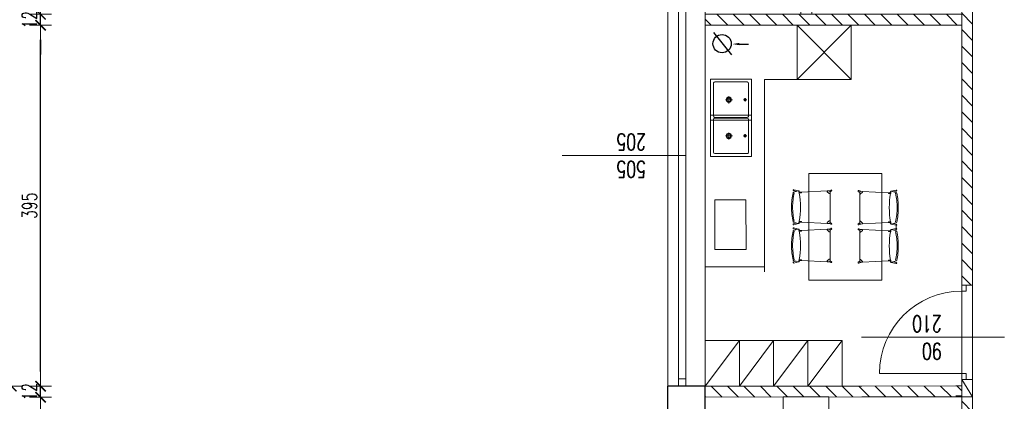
# Model space of a CAD drawing. Header units: millimetres. Extents: x -2948 to 78628, y 64669 to 215420.
# Tile 54 of 256: x 54255 to 55333, y 75556 to 75974. Entities that reach past the tile are written whole.
import ezdxf

# ---------------------------------------------------------------- set-up
doc = ezdxf.new("R2010")
doc.units = ezdxf.units.MM
for name, pattern in [('ACAD_ISO04W100', [30, 24, -3, 0, -3]), ('CENTER2', [1.125, 0.75, -0.125, 0.125, -0.125]), ('HIDDEN', [9.525, 6.35, -3.175])]:
    doc.linetypes.add(name, pattern=pattern)
for name, color, linetype, lineweight in [('1_OPIS_OKNA', 60, 'Continuous', 13), ('a_meble', 240, 'Continuous', 5), ('meble inst', 240, 'Continuous', 5), ('NOWE SCIANY', 3, 'Continuous', 13), ('OPIS', 2, 'Continuous', 13), ('osie', 91, 'ACAD_ISO04W100', 5), ('POMOC', 1, 'Continuous', 13), ('STOLARKA', 3, 'Continuous', 13), ('WYMIAR', 5, 'Continuous', 13), ('WYPOSAZENIE_SANITARNE', 122, 'Continuous', 5), ('ŚCIANY', 7, 'Continuous', 30)]:
    doc.layers.add(name, color=color, linetype=linetype, lineweight=lineweight)
doc.layers.add('wymiary', color=1, linetype='Continuous')
doc.styles.add('style2', font='romans.shx', dxfattribs={"width": 0.7})
doc.dimstyles.new('100', dxfattribs={"dimscale": 80, "dimtxt": 0.2, "dimasz": 0.2, "dimexe": 1.25, "dimexo": 0.625, "dimgap": 0.05, "dimtad": 1, "dimdec": 0, "dimdsep": 46, "dimlunit": 6, "dimtxsty": 'style2', "dimblk1": 'TICK', "dimblk2": 'TICK', "dimsah": 1, "dimcen": 0.2, "dimse1": 1, "dimse2": 1, "dimclrd": 256, "dimclrt": 2, "dimadec": 0, "dimazin": 0, "dimtfac": 1, "dimtdec": 0, "dimtix": 1, "dimtmove": 1, "dimatfit": 0, "dimldrblk": 'DOTSMALL', "dimfxl": 1, "dimtolj": 1, "dimtzin": 0, "dimarcsym": 0})
pattern_1 = [(135, (17962.765, -27595.734), (-8.9802561, -8.9802561), [])]

# ---------------------------------------------------------------- blocks, each defined once
blk = doc.blocks.new('TICK')
at = {"color": 5}
for p, q in [((0, -0.75), (0, 0.75)), ((-1, 0), (1, 0))]:
    blk.add_line(p, q, dxfattribs=at)
at = {"const_width": 0.1}
blk.add_lwpolyline([(-0.354, -0.354), (0.354, 0.354)], dxfattribs=at)
blk = doc.blocks.new('*D838')
at = {"layer": 'Defpoints', "color": 0, "ltscale": 2, "transparency": 16777216}
for p in [(54899.8, 76077.6), (54245.7, 75572.6), (54899.8, 75572.6)]:
    blk.add_point(p, dxfattribs=at)
at = {"layer": 'WYMIAR', "lineweight": -2, "ltscale": 2, "transparency": 16777216}
blk.add_line((54245.7, 76061.6), (54245.7, 75588.6), dxfattribs=at)
at = {"layer": 'WYMIAR', "lineweight": -2, "ltscale": 2, "transparency": 16777216, "xscale": 16, "yscale": 16, "zscale": 16}
for p, rotation in [((54245.7, 76077.6), 90), ((54245.7, 75572.6), 270)]:
    blk.add_blockref('TICK', p, dxfattribs=dict(at, rotation=rotation))
at = {"layer": 'WYMIAR', "color": 2, "ltscale": 2, "transparency": 16777216, "insert": (54233.7, 75825.1), "char_height": 16, "attachment_point": 5, "rotation": 90, "style": 'style2'}
blk.add_mtext('\\A1;505', dxfattribs=at)
blk = doc.blocks.new('_DotSmall')
at = {"layer": 'OPIS', "color": 0, "const_width": 0.5}
blk.add_lwpolyline([(-0.0625, 0, 1), (0.0625, 0, 1)], format="xyb", close=True, dxfattribs=at)
blk = doc.blocks.new('*D839')
at = {"layer": 'Defpoints', "color": 0, "ltscale": 2, "transparency": 16777216}
for p in [(54899.8, 75572.6), (54245.7, 75475.6), (54899.8, 75475.6)]:
    blk.add_point(p, dxfattribs=at)
at = {"layer": 'WYMIAR', "lineweight": -2, "ltscale": 2, "transparency": 16777216}
blk.add_line((54245.7, 75556.6), (54245.7, 75491.6), dxfattribs=at)
at = {"layer": 'WYMIAR', "lineweight": -2, "ltscale": 2, "transparency": 16777216, "xscale": 16, "yscale": 16, "zscale": 16}
for p, rotation in [((54245.7, 75572.6), 90), ((54245.7, 75475.6), 270)]:
    blk.add_blockref('TICK', p, dxfattribs=dict(at, rotation=rotation))
at = {"layer": 'WYMIAR', "color": 2, "ltscale": 2, "transparency": 16777216, "insert": (54233.7, 75524.1), "char_height": 16, "attachment_point": 5, "rotation": 90, "style": 'style2'}
blk.add_mtext('\\A1;97', dxfattribs=at)
blk = doc.blocks.new('umywalka Starck X 57x57 rzut')
for p, q in [((8123.9, 1956.5, 0), (8123.9, 1911.5, 0)), ((8125.9, 1958.5, 0), (8170.9, 1958.5, 0)), ((8172.9, 1956.5, 0), (8172.9, 1911.5, 0)), ((8125.9, 1909.5, 0), (8170.9, 1909.5, 0))]:
    blk.add_line(p, q)
at = {"elevation": 0}
blk.add_lwpolyline([(8176.9, 1961.8, 0.414214), (8176.2, 1962.5), (8120.6, 1962.5, 0.414214), (8119.9, 1961.8), (8119.9, 1906.2, 0.414214), (8120.6, 1905.5), (8176.2, 1905.5, 0.414214), (8176.9, 1906.2)], format="xyb", close=True, dxfattribs=at)
blk.add_circle((8148.4, 1953.5, 0), 1.75)
at = {"linetype": 'Continuous'}
for radius in [3.75, 2.6]:
    blk.add_circle((8148.4, 1931, 0), radius, dxfattribs=at)
for centre, start, end in [((8125.9, 1956.5, 0), 90, 180), ((8170.9, 1956.5, 0), 0, 90), ((8125.9, 1911.5, 0), 180, 270), ((8170.9, 1911.5, 0), 270, 0)]:
    blk.add_arc(centre, 2, start, end)
at = {"layer": 'osie', "linetype": 'CENTER2', "ltscale": 5}
for p, q in [((8150.7, 1953.5, 0), (8146, 1953.5, 0)), ((8148.4, 1955.9, 0), (8148.4, 1951.2, 0)), ((8143.3, 1931, 0), (8153.3, 1931, 0)), ((8148.4, 1935.9, 0), (8148.4, 1926.1, 0))]:
    blk.add_line(p, q, dxfattribs=at)
blk = doc.blocks.new('A$C25880EC6')
for p, q in [((22.7, 69.5), (24.2, 63)), ((24.1, 69.9), (25, 66.2)), ((26.2, 69.9), (24.3, 63.3)), ((67.1, 69.9), (69.1, 63.3)), ((69.3, 69.9), (68.3, 66.2)), ((70.7, 69.5), (69.2, 63)), ((75, 69.7), (70.7, 69.7)), ((75.1, 69.5), (76.5, 63)), ((76.4, 69.9), (77.4, 66.2)), ((78.6, 69.9), (76.6, 63.3)), ((119.5, 69.9), (121.4, 63.3)), ((121.7, 69.9), (120.7, 66.2)), ((123, 69.5), (121.5, 63)), ((26.2, 59), (24.4, 23.7)), ((25, 61.9), (25.6, 61.8)), ((26.3, 60.9), (26.2, 59)), ((26.2, 59), (26.7, 59)), ((27.2, 59.5), (27.3, 61.9)), ((27.3, 61.9), (27.3, 62.1)), ((66, 61.9), (66, 62.1)), ((66.2, 59.5), (66, 61.9)), ((67.1, 59), (66.7, 59)), ((67.1, 60.9), (67.2, 59)), ((67.2, 59), (69, 23.7)), ((68.4, 61.9), (67.7, 61.8)), ((78.5, 59), (76.7, 23.7)), ((77.3, 61.9), (78, 61.8)), ((78.6, 60.9), (78.5, 59)), ((78.6, 59), (79, 59)), ((79.6, 59.5), (79.7, 61.9)), ((79.7, 61.9), (79.7, 62.1)), ((118.4, 61.9), (118.4, 62.1)), ((118.5, 59.5), (118.4, 61.9)), ((119.5, 59), (119, 59)), ((119.4, 60.9), (119.5, 59)), ((119.5, 59), (121.3, 23.7)), ((120.7, 61.9), (120.1, 61.8)), ((0, -50), (0, 50)), ((0, 50), (145.7, 50)), ((145.7, -50), (145.7, 50)), ((23.2, 18.5), (24.2, 21.1)), ((24.4, 23.7), (24.3, 21.2)), ((24.4, 23.7), (25.2, 23.6)), ((24.4, 23.7), (25.2, 23.6)), ((24.5, 17.8), (25.8, 19.7)), ((25.5, 23.5), (27.9, 20.9)), ((25.5, 23.5), (27.9, 20.9)), ((25.9, 19.8), (28.1, 19.8)), ((28.1, 20.6), (28.1, 19.8)), ((28.1, 20.6), (28.1, 19.8)), ((28.1, 19.8), (46.7, 19.8)), ((65.3, 19.8), (46.7, 19.8)), ((65.3, 20.6), (65.3, 19.8)), ((65.3, 20.6), (65.3, 19.8)), ((67.4, 19.8), (65.3, 19.8)), ((67.8, 23.5), (65.4, 20.9)), ((67.8, 23.5), (65.4, 20.9)), ((68.9, 17.8), (67.6, 19.7)), ((69, 23.7), (68.2, 23.6)), ((69, 23.7), (68.2, 23.6)), ((69, 23.7), (69.1, 21.2)), ((70.1, 18.5), (69.1, 21.1)), ((75.6, 18.5), (76.6, 21.1)), ((76.7, 23.7), (76.6, 21.2)), ((76.7, 23.7), (77.5, 23.6)), ((76.7, 23.7), (77.5, 23.6)), ((76.8, 17.8), (78.1, 19.7)), ((77.9, 23.5), (80.3, 20.9)), ((77.9, 23.5), (80.3, 20.9)), ((78.3, 19.8), (80.4, 19.8)), ((80.4, 20.6), (80.4, 19.8)), ((80.4, 20.6), (80.4, 19.8)), ((80.4, 19.8), (99, 19.8)), ((117.6, 19.8), (99, 19.8)), ((117.6, 20.6), (117.6, 19.8)), ((117.6, 20.6), (117.6, 19.8)), ((119.8, 19.8), (117.6, 19.8)), ((120.2, 23.5), (117.8, 20.9)), ((120.2, 23.5), (117.8, 20.9)), ((121.3, 17.8), (119.9, 19.7)), ((121.3, 23.7), (120.5, 23.6)), ((121.3, 23.7), (120.5, 23.6)), ((121.3, 23.7), (121.5, 21.2)), ((122.5, 18.5), (121.5, 21.1)), ((23.9, -19.5), (24.9, -22.2)), ((25, -24.8), (24.9, -22.3)), ((25, -24.8), (25.8, -24.7)), ((25, -24.8), (25.8, -24.7)), ((26.8, -60.1), (25, -24.8)), ((25.1, -18.9), (26.4, -20.8)), ((26.2, -24.6), (28.6, -22)), ((26.2, -24.6), (28.6, -22)), ((26.6, -20.9), (28.7, -20.9)), ((28.7, -20.9), (47.3, -20.9)), ((28.7, -21.7), (28.7, -20.9)), ((28.7, -21.7), (28.7, -20.9)), ((65.9, -20.9), (47.3, -20.9)), ((68.1, -20.9), (65.9, -20.9)), ((65.9, -21.7), (65.9, -20.9)), ((65.9, -21.7), (65.9, -20.9)), ((68.5, -24.6), (66.1, -22)), ((68.5, -24.6), (66.1, -22)), ((67.8, -60.1), (69.6, -24.8)), ((69.5, -18.9), (68.2, -20.8)), ((69.6, -24.8), (68.8, -24.7)), ((69.6, -24.8), (68.8, -24.7)), ((69.6, -24.8), (69.7, -22.3)), ((70.8, -19.5), (69.8, -22.2)), ((76.2, -19.5), (77.2, -22.2)), ((77.4, -24.8), (77.2, -22.3)), ((77.4, -18.9), (78.8, -20.8)), ((77.4, -24.8), (78.2, -24.7)), ((77.4, -24.8), (78.2, -24.7)), ((79.2, -60.1), (77.4, -24.8)), ((78.5, -24.6), (80.9, -22)), ((78.5, -24.6), (80.9, -22)), ((78.9, -20.9), (81.1, -20.9)), ((81.1, -20.9), (99.7, -20.9)), ((81.1, -21.7), (81.1, -20.9)), ((81.1, -21.7), (81.1, -20.9)), ((118.3, -20.9), (99.7, -20.9)), ((120.4, -20.9), (118.3, -20.9)), ((118.3, -21.7), (118.3, -20.9)), ((118.3, -21.7), (118.3, -20.9)), ((120.8, -24.6), (118.4, -22)), ((120.8, -24.6), (118.4, -22)), ((120.2, -60.1), (122, -24.8)), ((121.9, -18.9), (120.6, -20.8)), ((122, -24.8), (121.2, -24.7)), ((122, -24.8), (121.2, -24.7)), ((122, -24.8), (122.1, -22.3)), ((123.1, -19.5), (122.1, -22.2)), ((145.7, -50), (0, -50)), ((23.3, -70.6), (24.8, -64.1)), ((24.7, -71), (25.6, -67.2)), ((26.9, -71), (24.9, -64.4)), ((25.6, -63), (26.3, -62.8)), ((26.8, -60.1), (27.3, -60.1)), ((26.9, -62), (26.8, -60.1)), ((27.8, -60.5), (28, -63)), ((28, -63), (28, -63.2)), ((66.8, -60.5), (66.7, -63)), ((66.7, -63), (66.7, -63.2)), ((67.8, -60.1), (67.3, -60.1)), ((67.7, -62), (67.8, -60.1)), ((67.8, -71), (69.7, -64.4)), ((69, -63), (68.4, -62.8)), ((69.9, -71), (69, -67.2)), ((71.3, -70.6), (69.8, -64.1)), ((75.7, -70.6), (77.2, -64.1)), ((77, -71), (78, -67.2)), ((79.2, -71), (77.3, -64.4)), ((78, -63), (78.6, -62.8)), ((79.2, -60.1), (79.7, -60.1)), ((79.3, -62), (79.2, -60.1)), ((80.2, -60.5), (80.3, -63)), ((80.3, -63), (80.3, -63.2)), ((119.1, -60.5), (119, -63)), ((119, -63), (119, -63.2)), ((120.1, -60.1), (119.7, -60.1)), ((120.1, -62), (120.2, -60.1)), ((120.1, -71), (122.1, -64.4)), ((121.4, -63), (120.7, -62.8)), ((122.3, -71), (121.3, -67.2)), ((123.6, -70.6), (122.2, -64.1))]:
    blk.add_line(p, q)
for centre, radius, start, end in [((23.4, 69.7), 0.7, 14.5105, 194.5105), ((26.9, 69.6), 0.756, 102.6049, 165.0833), ((46.7, -18.7), 91.3, 90, 102.6049), ((46.7, -20.3), 91.3, 90, 102.3944), ((46.7, -18.7), 91.3, 77.3951, 90), ((46.7, -20.3), 91.3, 77.6056, 90), ((66.4, 69.6), 0.756, 14.9167, 77.3951), ((70, 69.7), 0.7, 345.4895, 165.4895), ((75.7, 69.7), 0.7, 14.5105, 194.5105), ((79.3, 69.6), 0.756, 102.6049, 165.0833), ((99, -18.7), 91.3, 90, 102.6049), ((99, -20.3), 91.3, 90, 102.3944), ((99, -18.7), 91.3, 77.3951, 90), ((99, -20.3), 91.3, 77.6056, 90), ((118.8, 69.6), 0.756, 14.9167, 77.3951), ((122.3, 69.7), 0.7, 345.4895, 165.4895), ((24.8, 63.2), 0.5, 163.586, 211.1782), ((27.3, 72.6), 10.4, 256.1504, 268.603), ((25.5, 61), 0.8, 357.086, 79.7695), ((26.7, 59.5), 0.5, 267.0298, 357.086), ((46.7, 164.7), 104.5, 259.3338, 280.6662), ((66.7, 59.5), 0.5, 182.914, 272.9702), ((66, 72.6), 10.4, 271.397, 283.8496), ((67.9, 61), 0.8, 100.2305, 182.914), ((68.6, 63.2), 0.5, 328.8218, 16.414), ((77.1, 63.2), 0.5, 163.586, 211.1782), ((79.7, 72.6), 10.4, 256.1504, 268.603), ((77.8, 61), 0.8, 357.086, 79.7695), ((79.1, 59.5), 0.5, 267.0298, 357.086), ((99, 164.7), 104.5, 259.3338, 280.6662), ((119, 59.5), 0.5, 182.914, 272.9702), ((118.4, 72.6), 10.4, 271.397, 283.8496), ((120.2, 61), 0.8, 100.2305, 182.914), ((121, 63.2), 0.5, 328.8218, 16.414), ((23.9, 18.2), 0.7, 155.8771, 324.9714), ((24.1, 21.2), 0.2, 339.3772, 357.0298), ((25.2, 23.1), 0.5, 43.5149, 87.0298), ((25.2, 23.1), 0.5, 43.5149, 87.0298), ((25.9, 19.6), 0.2, 90, 145.097), ((27.6, 20.6), 0.5, 0, 43.5149), ((27.6, 20.6), 0.5, 0, 43.5149), ((65.8, 20.6), 0.5, 136.4851, 180), ((65.8, 20.6), 0.5, 136.4851, 180), ((67.4, 19.6), 0.2, 34.903, 90), ((68.2, 23.1), 0.5, 92.9702, 136.4851), ((68.2, 23.1), 0.5, 92.9702, 136.4851), ((69.5, 18.2), 0.7, 215.0286, 24.1229), ((69.3, 21.2), 0.2, 182.9702, 200.6228), ((76.2, 18.2), 0.7, 155.8771, 324.9714), ((76.4, 21.2), 0.2, 339.3772, 357.0298), ((77.5, 23.1), 0.5, 43.5149, 87.0298), ((77.5, 23.1), 0.5, 43.5149, 87.0298), ((78.3, 19.6), 0.2, 90, 145.097), ((79.9, 20.6), 0.5, 0, 43.5149), ((79.9, 20.6), 0.5, 0, 43.5149), ((118.1, 20.6), 0.5, 136.4851, 180), ((118.1, 20.6), 0.5, 136.4851, 180), ((119.8, 19.6), 0.2, 34.903, 90), ((120.6, 23.1), 0.5, 92.9702, 136.4851), ((120.6, 23.1), 0.5, 92.9702, 136.4851), ((121.8, 18.2), 0.7, 215.0286, 24.1229), ((121.7, 21.2), 0.2, 182.9702, 200.6228), ((24.5, -19.3), 0.7, 35.0286, 204.1229), ((24.7, -22.3), 0.2, 2.9702, 20.6228), ((25.8, -24.2), 0.5, 272.9702, 316.4851), ((25.8, -24.2), 0.5, 272.9702, 316.4851), ((26.6, -20.7), 0.2, 214.903, 270), ((28.2, -21.7), 0.5, 316.4851, 0), ((28.2, -21.7), 0.5, 316.4851, 0), ((66.4, -21.7), 0.5, 180, 223.5149), ((66.4, -21.7), 0.5, 180, 223.5149), ((68.1, -20.7), 0.2, 270, 325.097), ((68.8, -24.2), 0.5, 223.5149, 267.0298), ((68.8, -24.2), 0.5, 223.5149, 267.0298), ((70.1, -19.3), 0.7, 335.8771, 144.9714), ((69.9, -22.3), 0.2, 159.3772, 177.0298), ((76.9, -19.3), 0.7, 35.0286, 204.1229), ((77, -22.3), 0.2, 2.9702, 20.6228), ((78.1, -24.2), 0.5, 272.9702, 316.4851), ((78.1, -24.2), 0.5, 272.9702, 316.4851), ((78.9, -20.7), 0.2, 214.903, 270), ((80.6, -21.7), 0.5, 316.4851, 0), ((80.6, -21.7), 0.5, 316.4851, 0), ((118.8, -21.7), 0.5, 180, 223.5149), ((118.8, -21.7), 0.5, 180, 223.5149), ((120.4, -20.7), 0.2, 270, 325.097), ((121.2, -24.2), 0.5, 223.5149, 267.0298), ((121.2, -24.2), 0.5, 223.5149, 267.0298), ((122.5, -19.3), 0.7, 335.8771, 144.9714), ((122.3, -22.3), 0.2, 159.3772, 177.0298), ((25.4, -64.2), 0.5, 148.8218, 196.414), ((28, -73.7), 10.4, 91.397, 103.8496), ((26.1, -62.1), 0.8, 280.2305, 2.914), ((27.3, -60.6), 0.5, 2.914, 92.9702), ((47.3, -165.8), 104.5, 79.3338, 100.6662), ((67.3, -60.6), 0.5, 87.0298, 177.086), ((66.7, -73.7), 10.4, 76.1504, 88.603), ((68.5, -62.1), 0.8, 177.086, 259.7695), ((69.2, -64.2), 0.5, 343.586, 31.1782), ((77.7, -64.2), 0.5, 148.8218, 196.414), ((80.3, -73.7), 10.4, 91.397, 103.8496), ((78.5, -62.1), 0.8, 280.2305, 2.914), ((79.7, -60.6), 0.5, 2.914, 92.9702), ((99.7, -165.8), 104.5, 79.3338, 100.6662), ((119.6, -60.6), 0.5, 87.0298, 177.086), ((119, -73.7), 10.4, 76.1504, 88.603), ((120.9, -62.1), 0.8, 177.086, 259.7695), ((121.6, -64.2), 0.5, 343.586, 31.1782), ((24, -70.8), 0.7, 165.4895, 345.4895), ((27.6, -70.7), 0.756, 194.9167, 257.3951), ((47.3, 17.6), 91.3, 257.3951, 270), ((47.3, 19.2), 91.3, 257.6056, 270), ((47.3, 19.2), 91.3, 270, 282.3944), ((47.3, 17.6), 91.3, 270, 282.6049), ((67.1, -70.7), 0.756, 282.6049, 345.0833), ((70.6, -70.8), 0.7, 194.5105, 14.5105), ((76.4, -70.8), 0.7, 165.4895, 345.4895), ((79.9, -70.7), 0.756, 194.9167, 257.3951), ((99.7, 17.6), 91.3, 257.3951, 270), ((99.7, 19.2), 91.3, 257.6056, 270), ((99.7, 19.2), 91.3, 270, 282.3944), ((99.7, 17.6), 91.3, 270, 282.6049), ((119.4, -70.7), 0.756, 282.6049, 345.0833), ((123, -70.8), 0.7, 194.5105, 14.5105)]:
    blk.add_arc(centre, radius, start, end)
at = {"extrusion": (0, 0, -1)}
for centre, major_axis, ratio, start_param, end_param in [((25, 63), (0, 1.1), 0.727273, 3.141593, 4.712389), ((24.9, 63.6), (0, 1.1), 0.727273, 3.281456, 4.018429), ((27, 62.1), (0.305, 0), 0.306923, -1.406459, 0.051116), ((77.3, 63), (0, 1.1), 0.727273, 3.141593, 4.712389), ((77.3, 63.6), (0, 1.1), 0.727273, 3.281456, 4.018429), ((79.4, 62.1), (0.305, 0), 0.306923, -1.406459, 0.051116), ((25.2, 20.8), (-0.778, 0.778), 0.727273, 3.663256, 4.730066), ((68.2, 20.8), (0.736, 0.817), 0.727273, 0.765622, 1.588473), ((77.5, 20.8), (-0.778, 0.778), 0.727273, 3.663256, 4.730066), ((120.5, 20.8), (0.736, 0.817), 0.727273, 0.765622, 1.588473), ((25.8, -21.9), (0.736, 0.817), 0.727273, 3.907214, 4.730066), ((68.8, -21.9), (-0.778, 0.778), 0.727273, 0.521663, 1.588473), ((78.2, -21.9), (0.736, 0.817), 0.727273, 3.907214, 4.730066), ((121.1, -21.9), (-0.778, 0.778), 0.727273, 0.521663, 1.588473), ((67, -63.2), (-0.305, 0), 0.306923, -1.406459, 0.051116), ((69, -64.1), (0, 1.1), 0.727273, 0, 1.570796), ((69.1, -64.7), (0, 1.1), 0.727273, 0.139864, 0.876837), ((119.3, -63.2), (-0.305, 0), 0.306923, -1.406459, 0.051116), ((121.4, -64.1), (0, 1.1), 0.727273, 0, 1.570796), ((121.4, -64.7), (0, 1.1), 0.727273, 0.139864, 0.876837)]:
    blk.add_ellipse(centre, major_axis=major_axis, ratio=ratio, start_param=start_param, end_param=end_param, dxfattribs=at)
for centre, major_axis, ratio, start_param, end_param in [((66.3, 62.1), (-0.305, 0), 0.306923, -1.406459, 0.051116), ((68.4, 63), (0, 1.1), 0.727273, 3.141593, 4.712389), ((68.4, 63.6), (0, 1.1), 0.727273, 3.281456, 4.018429), ((118.7, 62.1), (-0.305, 0), 0.306923, -1.406459, 0.051116), ((120.7, 63), (0, 1.1), 0.727273, 3.141593, 4.712389), ((120.8, 63.6), (0, 1.1), 0.727273, 3.281456, 4.018429), ((25.2, 20.8), (-0.736, 0.817), 0.727273, 0.765622, 1.588473), ((68.2, 20.8), (0.778, 0.778), 0.727273, 3.663256, 4.730066), ((77.6, 20.8), (-0.736, 0.817), 0.727273, 0.765622, 1.588473), ((120.5, 20.8), (0.778, 0.778), 0.727273, 3.663256, 4.730066), ((25.8, -21.9), (0.778, 0.778), 0.727273, 0.521663, 1.588473), ((68.8, -21.9), (-0.736, 0.817), 0.727273, 3.907214, 4.730066), ((78.2, -21.9), (0.778, 0.778), 0.727273, 0.521663, 1.588473), ((121.1, -21.9), (-0.736, 0.817), 0.727273, 3.907214, 4.730066), ((25.6, -64.1), (0, 1.1), 0.727273, 0, 1.570796), ((25.6, -64.7), (0, 1.1), 0.727273, 0.139864, 0.876837), ((27.7, -63.2), (0.305, 0), 0.306923, -1.406459, 0.051116), ((78, -64.1), (0, 1.1), 0.727273, 0, 1.570796), ((77.9, -64.7), (0, 1.1), 0.727273, 0.139864, 0.876837), ((80, -63.2), (0.305, 0), 0.306923, -1.406459, 0.051116)]:
    blk.add_ellipse(centre, major_axis=major_axis, ratio=ratio, start_param=start_param, end_param=end_param)
blk = doc.blocks.new('*D915')
at = {"layer": 'Defpoints', "color": 0, "ltscale": 2, "transparency": 16777216}
for p in [(54206.5, 80362.6), (54948.5, 80362.6), (54948.5, 70695.6)]:
    blk.add_point(p, dxfattribs=at)
at = {"layer": 'WYMIAR', "lineweight": -2, "ltscale": 2, "transparency": 16777216}
blk.add_line((54206.5, 70711.6), (54206.5, 80346.6), dxfattribs=at)
at = {"layer": 'WYMIAR', "lineweight": -2, "ltscale": 2, "transparency": 16777216, "xscale": 16, "yscale": 16, "zscale": 16}
for p, rotation in [((54206.5, 80362.6), 90.00020786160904), ((54206.5, 70695.6), 270.0002078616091)]:
    blk.add_blockref('TICK', p, dxfattribs=dict(at, rotation=rotation))
at = {"layer": 'WYMIAR', "color": 2, "ltscale": 2, "transparency": 16777216, "insert": (54194.1, 75529.1), "char_height": 16, "attachment_point": 5, "rotation": 90.0002, "style": 'style2'}
blk.add_mtext('\\A1;9\xa0667', dxfattribs=at)
blk = doc.blocks.new('*D1104')
at = {"layer": 'Defpoints', "color": 0, "ltscale": 2, "transparency": 16777216}
for p in [(54277.7, 75560.6), (55005.5, 75560.6), (55015.9, 74347.6)]:
    blk.add_point(p, dxfattribs=at)
at = {"layer": 'WYMIAR', "lineweight": -2, "ltscale": 2, "transparency": 16777216}
blk.add_line((54277.7, 74363.6), (54277.7, 75544.6), dxfattribs=at)
at = {"layer": 'WYMIAR', "lineweight": -2, "ltscale": 2, "transparency": 16777216, "xscale": 16, "yscale": 16, "zscale": 16}
for p, rotation in [((54277.7, 75560.6), 90), ((54277.7, 74347.6), 270)]:
    blk.add_blockref('TICK', p, dxfattribs=dict(at, rotation=rotation))
at = {"layer": 'WYMIAR', "color": 2, "ltscale": 2, "transparency": 16777216, "insert": (54265.7, 74954.1), "char_height": 16, "attachment_point": 5, "rotation": 90, "style": 'style2'}
blk.add_mtext('\\A1;1\xa0213', dxfattribs=at)
blk = doc.blocks.new('*D1131')
at = {"layer": 'Defpoints', "color": 0, "ltscale": 2, "transparency": 16777216}
for p in [(54277.7, 75572.6), (54990.5, 75572.6), (54990.5, 75560.6)]:
    blk.add_point(p, dxfattribs=at)
at = {"layer": 'WYMIAR', "lineweight": -2, "ltscale": 2, "transparency": 16777216}
for p, q in [((54277.7, 75588.6), (54277.7, 75604.6)), ((54277.7, 75560.6), (54277.7, 75572.6)), ((54277.7, 75544.6), (54277.7, 75528.6))]:
    blk.add_line(p, q, dxfattribs=at)
at = {"layer": 'WYMIAR', "lineweight": -2, "ltscale": 2, "transparency": 16777216, "xscale": 16, "yscale": 16, "zscale": 16}
for p, rotation in [((54277.7, 75572.6), 270), ((54277.7, 75560.6), 90)]:
    blk.add_blockref('TICK', p, dxfattribs=dict(at, rotation=rotation))
at = {"layer": 'WYMIAR', "color": 2, "ltscale": 2, "transparency": 16777216, "insert": (54265.7, 75566.6), "char_height": 16, "attachment_point": 5, "rotation": 90, "style": 'style2'}
blk.add_mtext('\\A1;12', dxfattribs=at)
blk = doc.blocks.new('*D1132')
at = {"layer": 'Defpoints', "color": 0, "ltscale": 2, "transparency": 16777216}
for p in [(54277.7, 75967.6), (55005.5, 75967.6), (54990.5, 75572.6)]:
    blk.add_point(p, dxfattribs=at)
at = {"layer": 'WYMIAR', "lineweight": -2, "ltscale": 2, "transparency": 16777216}
blk.add_line((54277.7, 75588.6), (54277.7, 75951.6), dxfattribs=at)
at = {"layer": 'WYMIAR', "lineweight": -2, "ltscale": 2, "transparency": 16777216, "xscale": 16, "yscale": 16, "zscale": 16}
for p, rotation in [((54277.7, 75967.6), 90), ((54277.7, 75572.6), 270)]:
    blk.add_blockref('TICK', p, dxfattribs=dict(at, rotation=rotation))
at = {"layer": 'WYMIAR', "color": 2, "ltscale": 2, "transparency": 16777216, "insert": (54265.7, 75770.1), "char_height": 16, "attachment_point": 5, "rotation": 90, "style": 'style2'}
blk.add_mtext('\\A1;395', dxfattribs=at)
blk = doc.blocks.new('*D1133')
at = {"layer": 'Defpoints', "color": 0, "ltscale": 2, "transparency": 16777216}
for p in [(54277.7, 75979.6), (54990.5, 75979.6), (54990.5, 75967.6)]:
    blk.add_point(p, dxfattribs=at)
at = {"layer": 'WYMIAR', "lineweight": -2, "ltscale": 2, "transparency": 16777216}
for p, q in [((54277.7, 75995.6), (54277.7, 76011.6)), ((54277.7, 75967.6), (54277.7, 75979.6)), ((54277.7, 75951.6), (54277.7, 75935.6))]:
    blk.add_line(p, q, dxfattribs=at)
at = {"layer": 'WYMIAR', "lineweight": -2, "ltscale": 2, "transparency": 16777216, "xscale": 16, "yscale": 16, "zscale": 16}
for p, rotation in [((54277.7, 75979.6), 270), ((54277.7, 75967.6), 90)]:
    blk.add_blockref('TICK', p, dxfattribs=dict(at, rotation=rotation))
at = {"layer": 'WYMIAR', "color": 2, "ltscale": 2, "transparency": 16777216, "insert": (54265.7, 75973.6), "char_height": 16, "attachment_point": 5, "rotation": 90, "style": 'style2'}
blk.add_mtext('\\A1;12', dxfattribs=at)
blk = doc.blocks.new('*D1134')
at = {"layer": 'Defpoints', "color": 0, "ltscale": 2, "transparency": 16777216}
for p in [(54277.7, 76129.6), (55005.5, 76129.6), (54990.5, 75979.6)]:
    blk.add_point(p, dxfattribs=at)
at = {"layer": 'WYMIAR', "lineweight": -2, "ltscale": 2, "transparency": 16777216}
blk.add_line((54277.7, 75995.6), (54277.7, 76113.6), dxfattribs=at)
at = {"layer": 'WYMIAR', "lineweight": -2, "ltscale": 2, "transparency": 16777216, "xscale": 16, "yscale": 16, "zscale": 16}
for p, rotation in [((54277.7, 76129.6), 90), ((54277.7, 75979.6), 270)]:
    blk.add_blockref('TICK', p, dxfattribs=dict(at, rotation=rotation))
at = {"layer": 'WYMIAR', "color": 2, "ltscale": 2, "transparency": 16777216, "insert": (54265.7, 76054.6), "char_height": 16, "attachment_point": 5, "rotation": 90, "style": 'style2'}
blk.add_mtext('\\A1;150', dxfattribs=at)

msp = doc.modelspace()

# ---------------------------------------------------------------- hatches: boundary and pattern name
at = {"layer": 'NOWE SCIANY', "ltscale": 2, "true_color": 0x33a319, "transparency": 33554687}
h = msp.add_hatch(dxfattribs=at)
h.set_pattern_fill('ANSI31', color=84, scale=4)
h.set_pattern_definition(pattern_1)
h.paths.add_polyline_path([(55286.5, 76725.3), (55286.5, 76701.7), (55286.5, 76304.6), (55298.5, 76304.6), (55298.5, 76725.3)])
h.paths.add_polyline_path([(55280, 76321.6), (55280, 76316.6), (55279.9, 76316.6), (55279.8, 76309.6), (55286.5, 76309.6), (55286.5, 76317.2), (55286.5, 76321.6)])
h.paths.add_polyline_path([(55286.5, 75984.6), (55286.5, 75683.1), (55298.5, 75683.1), (55298.5, 75984.6)])
h.paths.add_polyline_path([(55005.5, 75572.6), (55005.5, 75560.6), (55286.5, 75561.3), (55286.5, 75572.8)])
h = msp.add_hatch(dxfattribs=at)
h.set_pattern_fill('ANSI31', color=84, scale=4)
h.set_pattern_definition(pattern_1)
h.paths.add_polyline_path([(55005.5, 75979.6), (55005.5, 75967.6), (55286.5, 75967.6), (55286.5, 75972.6), (55286.5, 75979.6), (55122.5, 75979.6), (55110.5, 75979.6)])
edge = h.paths.add_edge_path()
edge.add_line((55005.5, 76321.6), (55005.5, 76309.6))
edge.add_line((55005.5, 76309.6), (55038, 76309.6))
edge.add_arc((55039.2, 76306.9), 3, 90.0293, 114.6441, ccw=False)
edge.add_line((55039.2, 76309.9), (55073.4, 76309.9))
edge.add_arc((55073.4, 76306.9), 3, 64.5672, 90.0293, ccw=False)
edge.add_line((55074.7, 76309.6), (55123.5, 76309.6))
edge.add_line((55123.5, 76309.6), (55286.5, 76309.6))
edge.add_line((55286.5, 76309.6), (55286.5, 76321.6))
edge.add_line((55286.5, 76321.6), (55005.5, 76321.6))
at = {"layer": 'NOWE SCIANY', "linetype": 'HIDDEN', "ltscale": 2, "true_color": 0x33a319, "transparency": 33554687}
h = msp.add_hatch(dxfattribs=at)
h.set_pattern_fill('ANSI31', color=84, scale=4)
h.set_pattern_definition([(135, (24138.385, -24138.12), (-8.9802561, -8.9802561), [])])
h.paths.add_polyline_path([(55286.5, 75561), (55286.9, 75468.8), (55298.9, 75468.8), (55298.5, 75561)])

# ---------------------------------------------------------------- linework, layer by layer
for p, q in [((55014.5, 75959.5), (55034.3, 75935.3)), ((55043.1, 75947), (55053, 75947))]:
    msp.add_line(p, q)
msp.add_circle((55024.1, 75947.4), 10)
msp.add_solid([(55043.1, 75945.7), (55043.1, 75948.3), (55035.3, 75947)])
at = {"layer": '1_OPIS_OKNA'}
msp.add_line((54984.5, 75825.1), (54848.9, 75825.1), dxfattribs=at)
at = {"layer": 'a_meble'}
msp.add_lwpolyline([(55140.9, 75513.6), (55140.9, 75561), (55090.9, 75561), (55090.9, 75441), (55140.9, 75441.1), (55140.9, 75513.6)], dxfattribs=at)
at = {"layer": 'meble inst', "lineweight": 5, "ltscale": 0.02}
for p, q in [((55165.6, 75908.4), (55106.4, 75967.6)), ((55165.6, 75967.6), (55106.4, 75908.4)), ((55070.5, 75908.4), (55070.5, 75697.9)), ((55165.6, 75908.4), (55070.5, 75908.4)), ((55070.5, 75703.3), (55005.5, 75703.3))]:
    msp.add_line(p, q, dxfattribs=at)
msp.add_lwpolyline([(55106.4, 75908.4), (55106.4, 75967.6), (55165.6, 75967.6), (55165.6, 75908.4), (55106.4, 75908.4)], dxfattribs=at)
at = {"layer": 'meble inst', "ltscale": 0.02}
msp.add_lwpolyline([(55050, 75776.5), (55016, 75776.5), (55016.1, 75722.3), (55050.4, 75722.3)], close=True, dxfattribs=at)
at = {"layer": 'NOWE SCIANY'}
for p, q in [((55286.5, 75683.1), (55286.5, 75676.6)), ((55286.5, 75676.6), (55291.5, 75676.6)), ((55291.5, 75676.6), (55291.5, 75683.1)), ((55333.2, 75626.4), (55176.6, 75626.4)), ((55286.5, 75586.6), (55291.5, 75586.6)), ((55286.5, 75586.6), (55286.5, 75580.1)), ((55291.5, 75580.1), (55291.5, 75586.6)), ((55286.5, 75573), (55280, 75573))]:
    msp.add_line(p, q, dxfattribs=at)
at = {"layer": 'NOWE SCIANY', "ltscale": 2}
msp.add_line((55286.5, 75586.6), (55196.5, 75586.6), dxfattribs=at)
at = {"layer": 'NOWE SCIANY', "lineweight": 5}
for points in [[(55110.5, 76129.6), (55110.5, 76129.6), (55110.5, 75979.6), (55122.5, 75979.6), (55122.5, 76129.6), (55122.5, 75979.6), (55005.5, 75979.6), (55005.5, 75967.6), (55286.5, 75967.6), (55286.5, 75979.6), (55122.5, 75979.6)], [(55298.5, 76130), (55298.5, 75561), (55286.5, 75561), (55286.5, 76130)]]:
    msp.add_lwpolyline(points, dxfattribs=at)
at = {"layer": 'NOWE SCIANY', "linetype": 'HIDDEN', "ltscale": 2}
for points in [[(55291.5, 75683.1), (55286.5, 75683.1), (55298.5, 75683.1)], [(55291.5, 75580.1), (55286.5, 75580.1), (55298.5, 75580.1)]]:
    msp.add_lwpolyline(points, dxfattribs=at)
at = {"layer": 'NOWE SCIANY', "ltscale": 2}
for points in [[(55286.9, 75468.8), (55298.9, 75468.8), (55298.5, 75561), (55286.5, 75580.1), (55286.5, 75573), (55005.5, 75572.6), (55005.5, 75560.6), (55286.5, 75561), (55286.9, 75468.8)], [(55286.5, 75573), (55286.5, 75561), (55280, 75561)], [(55177, 75561), (55298.5, 75561)]]:
    msp.add_lwpolyline(points, dxfattribs=at)
at = {"layer": 'NOWE SCIANY'}
for points in [[(55177, 75572.6), (55005.5, 75572.6), (55005.5, 75560.6), (55177, 75561)], [(55286.5, 75562), (55280, 75562)]]:
    msp.add_lwpolyline(points, dxfattribs=at)
at = {"layer": 'NOWE SCIANY', "ltscale": 2}
msp.add_arc((55286.5, 75586.6), 90, 90, 180, dxfattribs=at)
at = {"layer": 'POMOC'}
for p, q in [((54964.5, 75572.6), (54964.5, 76077.6)), ((55005.5, 76077.6), (55005.5, 75572.6))]:
    msp.add_line(p, q, dxfattribs=at)
at = {"layer": 'STOLARKA'}
for p, q in [((54976.5, 75572.6), (54976.5, 76077.6)), ((54984.5, 75572.6), (54984.5, 76077.6)), ((54976.5, 75580.6), (54984.5, 75580.6))]:
    msp.add_line(p, q, dxfattribs=at)
at = {"layer": 'wymiary', "lineweight": 5}
for p, q in [((55005.5, 75572.6), (55043, 75622.6)), ((55043, 75572.6), (55080.5, 75622.6)), ((55043, 75572.6), (55080.5, 75622.6)), ((55080.5, 75572.6), (55118, 75622.6)), ((55080.5, 75572.6), (55118, 75622.6)), ((55118, 75572.6), (55155.5, 75622.6)), ((55118, 75572.6), (55155.5, 75622.6))]:
    msp.add_line(p, q, dxfattribs=at)
for points in [[(55043, 75572.6), (55005.5, 75572.6), (55005.5, 75622.6), (55043, 75622.6)], [(55043, 75572.6), (55005.5, 75572.6), (55005.5, 75622.6), (55043, 75622.6)], [(55043, 75572.6), (55005.5, 75572.6), (55005.5, 75622.6), (55043, 75622.6)], [(55043, 75572.6), (55005.5, 75572.6), (55005.5, 75622.6), (55043, 75622.6)], [(55080.5, 75572.6), (55043, 75572.6), (55043, 75622.6), (55080.5, 75622.6)], [(55080.5, 75572.6), (55043, 75572.6), (55043, 75622.6), (55080.5, 75622.6)], [(55080.5, 75572.6), (55043, 75572.6), (55043, 75622.6), (55080.5, 75622.6)], [(55080.5, 75572.6), (55043, 75572.6), (55043, 75622.6), (55080.5, 75622.6)], [(55118, 75572.6), (55080.5, 75572.6), (55080.5, 75622.6), (55118, 75622.6)], [(55118, 75572.6), (55080.5, 75572.6), (55080.5, 75622.6), (55118, 75622.6)], [(55155.5, 75572.6), (55118, 75572.6), (55118, 75622.6), (55155.5, 75622.6)], [(55155.5, 75572.6), (55118, 75572.6), (55118, 75622.6), (55155.5, 75622.6)]]:
    msp.add_lwpolyline(points, close=True, dxfattribs=at)
at = {"layer": 'ŚCIANY', "ltscale": 2}
for p, q in [((54964.5, 75475.6), (54964.5, 75572.6)), ((54999.5, 75572.6), (54964.5, 75572.6)), ((55005.5, 75572.6), (54964.5, 75572.6)), ((55005.5, 75475.6), (55005.5, 75572.6))]:
    msp.add_line(p, q, dxfattribs=at)

# ---------------------------------------------------------------- block references
at = {"layer": 'meble inst', "lineweight": 5, "ltscale": 0.02, "xscale": -0.8000000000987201, "yscale": 0.8000000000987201, "zscale": 0.8000000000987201, "rotation": 270.0000000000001}
msp.add_blockref('A$C25880EC6', (55159, 75688.8), dxfattribs=at)
at = {"layer": 'WYPOSAZENIE_SANITARNE', "extrusion": (0, 0, -1), "xscale": 0.7894736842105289, "yscale": 0.7894736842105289, "zscale": -0.7894736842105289, "rotation": 90.00001090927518}
for p in [(-53507, 69453.2, 0), (-53507, 69413.6, 0)]:
    msp.add_blockref('umywalka Starck X 57x57 rzut', p, dxfattribs=at)

# ---------------------------------------------------------------- texts
at = {"layer": '1_OPIS_OKNA', "ltscale": 0.2, "insert": (54940.7, 75800.9), "char_height": 18, "width": 280.137, "attachment_point": 1, "rotation": 179.9915, "style": 'style2'}
msp.add_mtext('505\\P205', dxfattribs=at)
at = {"layer": 'NOWE SCIANY', "linetype": 'Continuous', "ltscale": 0.2, "insert": (55264.6, 75601.9), "char_height": 18, "width": 280.137, "attachment_point": 1, "rotation": 179.9915, "style": 'style2'}
msp.add_mtext('90\\P210', dxfattribs=at)

# ---------------------------------------------------------------- dimensions: what is measured, and where the dimension line sits
at = {"layer": 'WYMIAR', "ltscale": 2}
dim = msp.add_linear_dim(base=(54206.5, 80362.6), p1=(54948.5, 70695.6), p2=(54948.5, 80362.6), angle=90.0002, dimstyle='100', dxfattribs=at)
dim.commit()
dim.dimension.update_dxf_attribs({"geometry": '*D915', "text_midpoint": (54206.1, 75529.1), "dimtype": 161})
for base, p1, p2, picture, middle in [((54277.7, 76129.6), (54990.5, 75979.6), (55005.5, 76129.6), '*D1134', (54265.7, 76054.6)), ((54245.7, 75572.6), (54899.8, 76077.6), (54899.8, 75572.6), '*D838', (54233.7, 75825.1)), ((54277.7, 75979.6), (54990.5, 75967.6), (54990.5, 75979.6), '*D1133', (54265.7, 75973.6)), ((54277.7, 75967.6), (54990.5, 75572.6), (55005.5, 75967.6), '*D1132', (54265.7, 75770.1)), ((54277.7, 75572.6), (54990.5, 75560.6), (54990.5, 75572.6), '*D1131', (54265.7, 75566.6)), ((54245.7, 75475.6), (54899.8, 75572.6), (54899.8, 75475.6), '*D839', (54233.7, 75524.1)), ((54277.7, 75560.6), (55015.9, 74347.6), (55005.5, 75560.6), '*D1104', (54265.7, 74954.1))]:
    dim = msp.add_linear_dim(base=base, p1=p1, p2=p2, angle=90, dimstyle='100', dxfattribs=at)
    dim.commit()
    dim.dimension.update_dxf_attribs({"geometry": picture, "text_midpoint": middle})

doc.saveas('drawing.dxf')
